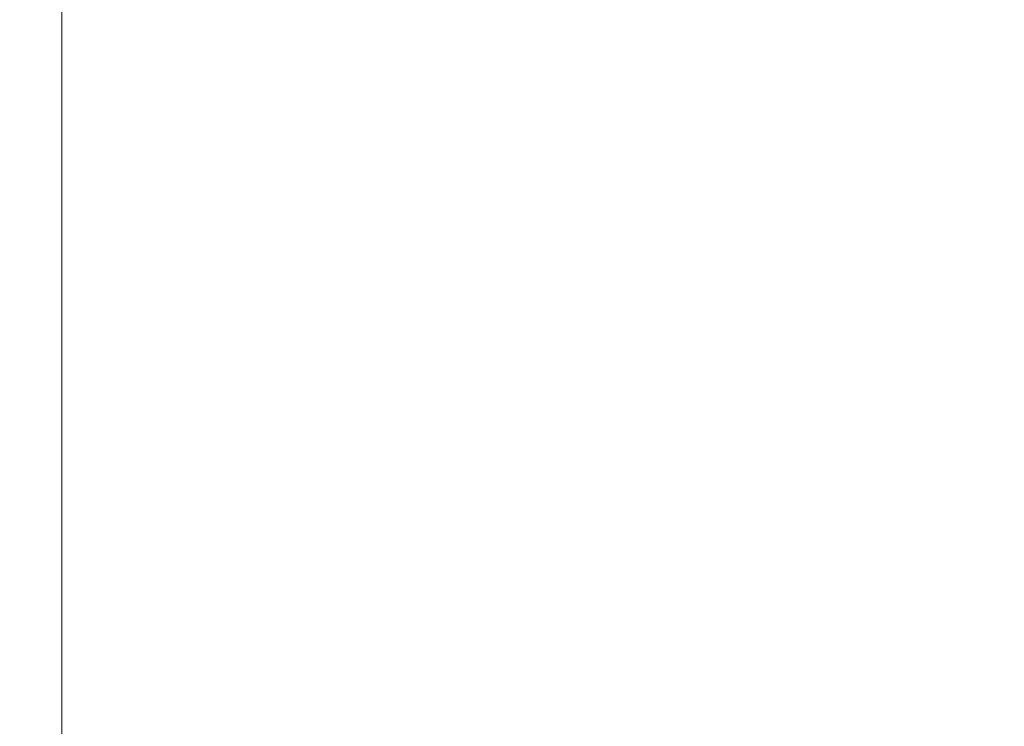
# Model space of a CAD drawing. Header units: millimetres. Extents: x -276 to 275, y -103 to 102.
# Tile 171 of 256: x -4.28731 to -4.28541, y -17.99933 to -17.99796. Entities that reach past the tile are written whole.
import ezdxf

# ---------------------------------------------------------------- set-up
doc = ezdxf.new("R2010")
doc.units = ezdxf.units.MM
doc.layers.add('G-IMPT', color=8, linetype='Continuous')

# ---------------------------------------------------------------- blocks, each defined once
blk = doc.blocks.new('QS5590_dwg-72702-View 1')
at = {"layer": 'G-IMPT', "lineweight": 9}
mesh = blk.add_polyface(dxfattribs=at)
corners = [(-13.5000004, -18.0000005, 3.4641017), (-13.5000004, -13.0000002, 3.4641017), (-12.0155445, -13.0000002, 4.3211525), (-12.0155445, -18.0000005, 4.3211525)]
mesh.append_faces([[corners[k] for k in face] for face in [(0, 1, 2, 3)]])
mesh = blk.add_polyface(dxfattribs=at)
corners = [(-12.0155445, -18.0000005, 4.3211525), (-12.0155445, -13.0000002, 4.3211525), (-10.6249999, -13.0000002, 5.412659), (-8.9844557, -13.0000002, 6.0711524), (-8.9844557, -18.0000005, 6.0711524), (-10.6249999, -18.0000005, 5.412659)]
mesh.append_faces([[corners[k] for k in face] for face in [(2, 3, 4, 5), (5, 0, 1, 2)]], dxfattribs={"vtx3": -1})
mesh = blk.add_polyface(dxfattribs=at)
corners = [(-6.0155445, -18.0000005, 6.0711524), (-6.0155445, -13.0000002, 6.0711524), (-4.3750001, -13.0000002, 5.412659), (-2.9844554, -13.0000002, 4.3211525), (-2.9844554, -18.0000005, 4.3211525), (-4.3750001, -18.0000005, 5.412659)]
mesh.append_faces([[corners[k] for k in face] for face in [(3, 4, 5, 2), (0, 1, 2, 5)]], dxfattribs={"vtx2": -1})
mesh = blk.add_polyface(dxfattribs=at)
corners = [(-1.5, -13.0000002, 3.4641017), (-1.5, -18.0000005, 3.4641017), (-2.9844554, -18.0000005, 4.3211525), (-2.9844554, -13.0000002, 4.3211525)]
mesh.append_faces([[corners[k] for k in face] for face in [(0, 1, 2, 3)]])

msp = doc.modelspace()

# ---------------------------------------------------------------- block references
at = {"layer": 'G-IMPT', "lineweight": 9, "extrusion": (-1, 0, 0), "rotation": 90}
msp.add_blockref('QS5590_dwg-72702-View 1', (0, 37.0838961, -0.0339207), dxfattribs=at)

doc.saveas('drawing.dxf')
